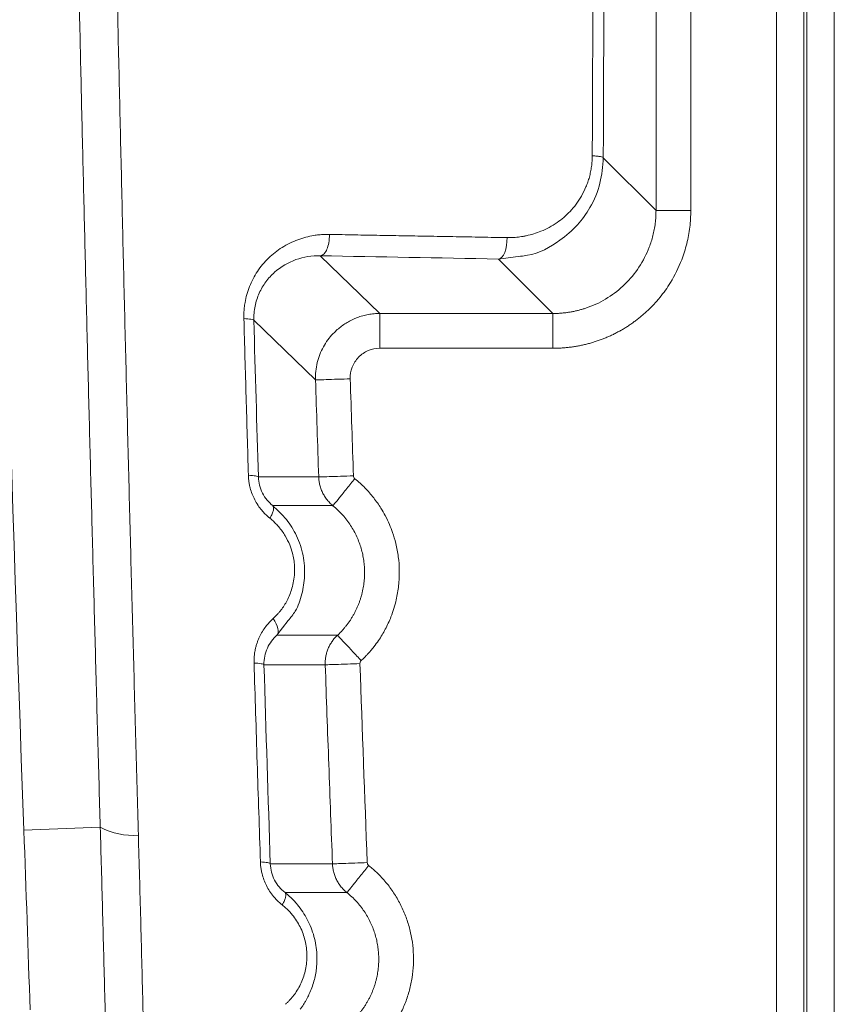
# Model space of a CAD drawing. Header units: millimetres. Extents: x 0 to 594, y 0 to 420.
# Tile 26 of 76: x 64 to 77, y 268 to 283. Entities that reach past the tile are written whole.
import ezdxf

# ---------------------------------------------------------------- set-up
doc = ezdxf.new("R2010")
doc.units = ezdxf.units.MM

msp = doc.modelspace()

# ---------------------------------------------------------------- linework, layer by layer
at = {"color": 7, "linetype": 'Continuous', "lineweight": 15}
for p, q in [((76.059, 352.904), (76.059, 240.902)), ((76.483, 352.904), (76.483, 240.902)), ((76.532, 352.904), (76.532, 240.901)), ((76.956, 352.904), (76.956, 240.899)), ((74.189, 280.521), (74.189, 293.287)), ((74.729, 280.521), (74.729, 293.287)), ((74.189, 280.521), (73.371, 281.34)), ((69.904, 278.923), (68.979, 279.818)), ((72.59, 278.922), (71.744, 279.768)), ((69.904, 278.922), (72.59, 278.922)), ((68.905, 277.891), (67.948, 278.818)), ((69.904, 278.383), (72.59, 278.383)), ((68.018, 276.385), (68.955, 276.385)), ((68.242, 275.94), (69.175, 275.94)), ((69.246, 273.929), (68.306, 273.929)), ((69.056, 273.469), (68.105, 273.469)), ((64.38, 270.904), (65.565, 270.947)), ((69.169, 270.379), (68.204, 270.38)), ((69.393, 269.934), (68.432, 269.934))]:
    msp.add_line(p, q, dxfattribs=at)
at = {"color": 8, "linetype": 'Continuous', "lineweight": 15}
for p, q in [((71.744, 279.768), (72.087, 279.811)), ((68.307, 273.928), (68.481, 274.157))]:
    msp.add_line(p, q, dxfattribs=at)
at = {"color": 7, "linetype": 'Continuous', "lineweight": 15, "flags": 128}
for points in [[(71.744, 279.768), (71.771, 279.777), (71.798, 279.797), (71.821, 279.829), (71.842, 279.871), (71.858, 279.921), (71.87, 279.978), (71.876, 280.038), (71.877, 280.1)], [(68.306, 273.929), (68.319, 273.948), (68.326, 273.972), (68.327, 274.001), (68.322, 274.034), (68.311, 274.07), (68.294, 274.108), (68.273, 274.147), (68.246, 274.186)]]:
    msp.add_lwpolyline(points, dxfattribs=at)
at = {"color": 7, "linetype": 'Continuous', "lineweight": 15}
for centre, radius, start, end in [((1563.407, 324.904), 1500, 179.358635, 182.063094), ((-934.972, 234.904), 1000, 1.903036, 2.063094), ((66.066, 271.887), 1.065, 241.9637, 274.8795)]:
    msp.add_arc(centre, radius, start, end, dxfattribs=at)
for points, knots in [([(66.156, 270.826), (66.15, 271.07), (66.136, 271.56), (66.116, 272.294), (66.096, 273.028), (66.076, 273.763), (66.056, 274.497), (66.037, 275.231), (66.018, 275.965), (65.999, 276.7), (65.981, 277.434), (65.962, 278.168), (65.944, 278.902), (65.926, 279.636), (65.909, 280.37), (65.892, 281.104), (65.875, 281.838), (65.858, 282.571), (65.841, 283.305), (65.825, 284.039), (65.809, 284.772), (65.793, 285.505), (65.778, 286.239), (65.762, 286.972), (65.747, 287.705), (65.733, 288.438), (65.718, 289.17), (65.704, 289.903), (65.69, 290.635), (65.676, 291.368), (65.663, 292.1), (65.649, 292.832), (65.636, 293.564), (65.624, 294.295), (65.611, 295.027), (65.599, 295.758), (65.587, 296.489), (65.575, 297.22), (65.564, 297.95), (65.552, 298.681), (65.541, 299.411), (65.531, 300.141), (65.52, 300.871), (65.51, 301.601), (65.5, 302.33), (65.49, 303.059), (65.481, 303.788), (65.472, 304.517), (65.463, 305.245), (65.454, 305.973), (65.446, 306.701), (65.437, 307.429), (65.429, 308.156), (65.422, 308.883), (65.414, 309.61), (65.407, 310.336), (65.4, 311.063), (65.393, 311.788), (65.387, 312.514), (65.381, 313.239), (65.375, 313.964), (65.369, 314.689), (65.364, 315.414), (65.358, 316.138), (65.353, 316.861), (65.349, 317.585), (65.344, 318.308), (65.34, 319.03), (65.336, 319.753), (65.332, 320.475), (65.329, 321.196), (65.325, 321.918), (65.322, 322.639), (65.32, 323.359), (65.317, 324.079), (65.315, 324.799), (65.313, 325.519), (65.311, 326.238), (65.309, 326.956), (65.308, 327.674), (65.307, 328.392), (65.306, 329.11), (65.306, 329.826), (65.305, 330.543), (65.305, 331.259), (65.305, 331.975), (65.305, 332.69), (65.306, 333.405), (65.307, 334.119), (65.308, 334.833), (65.309, 335.547), (65.311, 336.26), (65.313, 336.972), (65.315, 337.684), (65.317, 338.396), (65.319, 339.107), (65.322, 339.817), (65.325, 340.528), (65.328, 341.237), (65.331, 341.946), (65.335, 342.655), (65.339, 343.363), (65.343, 344.071), (65.347, 344.778), (65.352, 345.485), (65.356, 346.191), (65.361, 346.896), (65.367, 347.601), (65.372, 348.306), (65.378, 349.01), (65.384, 349.713), (65.39, 350.416), (65.396, 351.118), (65.402, 351.82), (65.409, 352.521), (65.416, 353.222), (65.423, 353.922), (65.431, 354.621), (65.438, 355.32), (65.446, 356.018), (65.454, 356.716), (65.462, 357.413), (65.471, 358.109), (65.48, 358.805), (65.488, 359.501), (65.498, 360.195), (65.507, 360.889), (65.516, 361.582), (65.526, 362.275), (65.536, 362.967), (65.546, 363.659), (65.557, 364.349), (65.567, 365.039), (65.574, 365.499), (65.578, 365.729)], [0, 0, 0, 0, 0.007776, 0.015549, 0.023319, 0.031086, 0.03885, 0.046611, 0.054369, 0.062125, 0.069877, 0.077626, 0.085373, 0.093116, 0.100856, 0.108593, 0.116328, 0.124059, 0.131787, 0.139512, 0.147234, 0.154953, 0.162669, 0.170382, 0.178092, 0.185798, 0.193502, 0.201202, 0.2089, 0.216594, 0.224285, 0.231973, 0.239658, 0.24734, 0.255018, 0.262694, 0.270366, 0.278036, 0.285702, 0.293365, 0.301025, 0.308682, 0.316336, 0.323987, 0.331635, 0.33928, 0.346921, 0.35456, 0.362195, 0.369828, 0.377457, 0.385083, 0.392706, 0.400326, 0.407943, 0.415557, 0.423168, 0.430776, 0.438381, 0.445983, 0.453582, 0.461177, 0.46877, 0.476359, 0.483946, 0.491529, 0.49911, 0.506687, 0.514261, 0.521832, 0.5294, 0.536965, 0.544527, 0.552086, 0.559642, 0.567195, 0.574744, 0.582291, 0.589834, 0.597375, 0.604912, 0.612446, 0.619977, 0.627506, 0.635031, 0.642553, 0.650071, 0.657587, 0.6651, 0.67261, 0.680116, 0.68762, 0.69512, 0.702618, 0.710112, 0.717603, 0.725092, 0.732577, 0.740059, 0.747538, 0.755014, 0.762487, 0.769957, 0.777424, 0.784887, 0.792348, 0.799806, 0.80726, 0.814712, 0.82216, 0.829606, 0.837048, 0.844488, 0.851924, 0.859357, 0.866788, 0.874215, 0.881639, 0.88906, 0.896478, 0.903892, 0.911304, 0.918713, 0.926118, 0.93352, 0.940919, 0.948316, 0.955708, 0.963098, 0.970485, 0.977868, 0.985249, 0.992626, 1, 1, 1, 1]), ([(65.565, 270.947), (65.558, 271.176), (65.546, 271.633), (65.526, 272.319), (65.507, 273.005), (65.489, 273.691), (65.47, 274.378), (65.452, 275.065), (65.434, 275.752), (65.416, 276.44), (65.398, 277.127), (65.38, 277.815), (65.363, 278.503), (65.346, 279.192), (65.329, 279.88), (65.313, 280.569), (65.296, 281.258), (65.28, 281.947), (65.264, 282.636), (65.249, 283.326), (65.233, 284.016), (65.218, 284.706), (65.203, 285.396), (65.188, 286.087), (65.173, 286.778), (65.159, 287.469), (65.145, 288.16), (65.131, 288.851), (65.117, 289.543), (65.104, 290.235), (65.09, 290.927), (65.077, 291.619), (65.065, 292.312), (65.052, 293.005), (65.04, 293.698), (65.027, 294.391), (64.985, 296.879), (64.918, 301.163), (64.841, 307.243), (64.782, 313.319), (64.748, 318.288), (64.73, 322.149), (64.718, 325.775), (64.711, 330.281), (64.717, 335.627), (64.737, 340.933), (64.769, 346.107), (64.812, 351.176), (64.853, 354.94), (64.885, 357.484), (64.902, 358.823), (64.92, 360.165), (64.939, 361.508), (64.959, 362.852), (64.98, 364.199), (64.995, 365.097), (65.002, 365.546)], [0, 0, 0, 0, 0.0072862, 0.0145721, 0.0218578, 0.0291433, 0.0364287, 0.0437141, 0.0509995, 0.0582848, 0.0655703, 0.0728559, 0.0801416, 0.0874276, 0.0947138, 0.1020003, 0.1092872, 0.1165745, 0.1238622, 0.1311505, 0.1384392, 0.1457286, 0.1530185, 0.1603092, 0.1676005, 0.1748927, 0.1821856, 0.1894795, 0.1967742, 0.2040699, 0.2113665, 0.2186643, 0.2259631, 0.233263, 0.2405642, 0.2478665, 0.2551702, 0.3191862, 0.383115, 0.4469873, 0.5108338, 0.5398617, 0.5688538, 0.6253218, 0.6822567, 0.738031, 0.7935381, 0.8466101, 0.8994481, 0.9137154, 0.9280145, 0.9423457, 0.9567095, 0.9711063, 0.9855363, 1, 1, 1, 1]), ([(65.565, 270.947), (65.558, 271.176), (65.546, 271.633), (65.526, 272.319), (65.507, 273.005), (65.489, 273.691), (65.47, 274.378), (65.452, 275.065), (65.434, 275.752), (65.416, 276.44), (65.398, 277.127), (65.38, 277.815), (65.363, 278.503), (65.346, 279.192), (65.329, 279.88), (65.313, 280.569), (65.296, 281.258), (65.28, 281.947), (65.264, 282.636), (65.249, 283.326), (65.233, 284.016), (65.218, 284.706), (65.203, 285.396), (65.188, 286.087), (65.173, 286.778), (65.159, 287.469), (65.145, 288.16), (65.131, 288.851), (65.117, 289.543), (65.104, 290.235), (65.09, 290.927), (65.077, 291.619), (65.065, 292.312), (65.052, 293.005), (65.04, 293.698), (65.027, 294.391), (64.985, 296.879), (64.918, 301.163), (64.841, 307.243), (64.782, 313.319), (64.748, 318.288), (64.73, 322.149), (64.718, 325.775), (64.711, 330.281), (64.717, 335.627), (64.737, 340.933), (64.769, 346.107), (64.812, 351.176), (64.853, 354.94), (64.885, 357.484), (64.902, 358.823), (64.92, 360.165), (64.939, 361.508), (64.959, 362.852), (64.98, 364.199), (64.995, 365.097), (65.002, 365.546)], [0, 0, 0, 0, 0.0072862, 0.0145721, 0.0218578, 0.0291433, 0.0364287, 0.0437141, 0.0509995, 0.0582848, 0.0655703, 0.0728559, 0.0801416, 0.0874276, 0.0947138, 0.1020003, 0.1092872, 0.1165745, 0.1238622, 0.1311505, 0.1384392, 0.1457286, 0.1530185, 0.1603092, 0.1676005, 0.1748927, 0.1821856, 0.1894795, 0.1967742, 0.2040699, 0.2113665, 0.2186643, 0.2259631, 0.233263, 0.2405642, 0.2478665, 0.2551702, 0.3191862, 0.383115, 0.4469873, 0.5108338, 0.5398617, 0.5688538, 0.6253218, 0.6822567, 0.738031, 0.7935381, 0.8466101, 0.8994481, 0.9137154, 0.9280145, 0.9423457, 0.9567095, 0.9711063, 0.9855363, 1, 1, 1, 1]), ([(73.2, 281.37), (73.201, 281.615), (73.203, 282.106), (73.206, 282.843), (73.208, 283.581), (73.211, 284.32), (73.214, 285.06), (73.216, 285.801), (73.219, 286.544), (73.221, 287.288), (73.223, 288.033), (73.226, 288.779), (73.228, 289.526), (73.23, 290.274), (73.232, 291.023), (73.234, 291.774), (73.235, 292.274), (73.236, 292.525)], [0, 0, 0, 0, 0.066077, 0.132237, 0.198481, 0.264809, 0.331222, 0.397719, 0.4643, 0.530966, 0.597716, 0.664551, 0.731471, 0.798475, 0.865565, 0.93274, 1, 1, 1, 1]), ([(71.877, 280.1), (71.894, 280.1), (71.928, 280.1), (71.978, 280.102), (72.028, 280.105), (72.078, 280.111), (72.127, 280.119), (72.199, 280.133), (72.292, 280.157), (72.411, 280.199), (72.533, 280.257), (72.689, 280.352), (72.83, 280.473), (72.952, 280.617), (73.035, 280.745), (73.093, 280.861), (73.131, 280.961), (73.156, 281.039), (73.175, 281.119), (73.189, 281.202), (73.198, 281.285), (73.199, 281.342), (73.2, 281.37)], [0, 0, 0, 0, 0.025601, 0.051147, 0.076666, 0.102188, 0.127742, 0.153357, 0.213844, 0.274127, 0.346317, 0.417899, 0.549611, 0.621994, 0.693656, 0.769281, 0.807661, 0.845389, 0.883996, 0.922497, 0.961096, 1, 1, 1, 1]), ([(73.371, 281.34), (73.37, 281.343), (73.365, 281.346), (73.351, 281.351), (73.341, 281.354), (73.313, 281.359), (73.295, 281.362), (73.253, 281.366), (73.227, 281.369), (73.2, 281.37)], [0, 0, 0, 0, 0.25, 0.25, 0.5, 0.5, 0.75, 0.75, 1, 1, 1, 1]), ([(72.087, 279.811), (72.124, 279.815), (72.344, 279.838), (72.654, 280.009), (72.97, 280.279), (73.186, 280.579), (73.339, 280.934), (73.361, 281.207), (73.371, 281.34)], [0, 0, 0, 0, 0.052959, 0.315555, 0.484383, 0.636843, 0.8236, 1, 1, 1, 1]), ([(72.59, 278.383), (72.611, 278.383), (72.654, 278.383), (72.717, 278.386), (72.781, 278.391), (72.844, 278.398), (72.907, 278.406), (72.97, 278.416), (73.032, 278.429), (73.094, 278.443), (73.156, 278.458), (73.217, 278.476), (73.277, 278.496), (73.337, 278.517), (73.396, 278.54), (73.455, 278.565), (73.513, 278.591), (73.569, 278.62), (73.626, 278.65), (73.681, 278.681), (73.735, 278.714), (73.788, 278.749), (73.84, 278.786), (73.891, 278.824), (73.941, 278.863), (73.99, 278.904), (74.037, 278.946), (74.084, 278.99), (74.156, 279.063), (74.274, 279.195), (74.44, 279.429), (74.56, 279.673), (74.632, 279.88), (74.667, 280.005), (74.695, 280.133), (74.714, 280.261), (74.727, 280.391), (74.728, 280.478), (74.729, 280.521)], [0, 0, 0, 0, 0.018925, 0.037851, 0.056776, 0.075702, 0.094627, 0.113553, 0.132478, 0.151404, 0.17033, 0.189256, 0.208182, 0.227108, 0.246035, 0.264961, 0.283888, 0.302814, 0.321741, 0.340668, 0.359595, 0.378522, 0.39745, 0.416377, 0.435305, 0.454232, 0.47316, 0.492088, 0.511924, 0.56445, 0.649628, 0.767402, 0.806169, 0.844936, 0.883703, 0.922469, 0.961235, 1, 1, 1, 1]), ([(72.59, 278.922), (72.609, 278.923), (72.648, 278.923), (72.705, 278.926), (72.762, 278.931), (72.818, 278.938), (72.873, 278.947), (72.928, 278.958), (72.982, 278.971), (73.034, 278.985), (73.086, 279.001), (73.228, 279.049), (73.448, 279.157), (73.717, 279.369), (73.936, 279.635), (74.057, 279.87), (74.116, 280.039), (74.142, 280.131), (74.163, 280.225), (74.178, 280.322), (74.187, 280.421), (74.189, 280.488), (74.189, 280.521)], [0, 0, 0, 0, 0.023061, 0.045938, 0.068632, 0.091143, 0.11347, 0.135615, 0.157577, 0.179356, 0.200952, 0.222365, 0.358267, 0.491947, 0.628506, 0.767153, 0.804592, 0.842577, 0.881111, 0.920192, 0.959822, 1, 1, 1, 1]), ([(74.189, 280.521), (74.192, 280.521), (74.207, 280.521), (74.264, 280.521), (74.304, 280.521), (74.403, 280.521), (74.462, 280.521), (74.591, 280.521), (74.66, 280.521), (74.729, 280.521)], [0, 0, 0, 0, 0.25, 0.25, 0.5, 0.5, 0.75, 0.75, 1, 1, 1, 1]), ([(67.794, 278.842), (67.794, 278.856), (67.793, 278.885), (67.794, 278.927), (67.796, 278.969), (67.8, 279.011), (67.805, 279.053), (67.816, 279.122), (67.838, 279.219), (67.88, 279.342), (67.935, 279.462), (68.003, 279.577), (68.083, 279.685), (68.206, 279.817), (68.385, 279.957), (68.586, 280.054), (68.753, 280.108), (68.862, 280.132), (68.957, 280.144), (69.038, 280.15), (69.093, 280.15), (69.12, 280.15)], [0, 0, 0, 0, 0.0189677, 0.0378187, 0.0565788, 0.0752745, 0.0939321, 0.1125786, 0.1699001, 0.22878, 0.2904171, 0.3526147, 0.417066, 0.4826972, 0.6141283, 0.7506269, 0.8146518, 0.8780951, 0.9181539, 0.9587503, 1, 1, 1, 1]), ([(68.979, 279.818), (69, 279.82), (69.021, 279.831), (69.057, 279.869), (69.071, 279.894), (69.094, 279.948), (69.105, 279.982), (69.119, 280.06), (69.122, 280.105), (69.12, 280.15)], [0, 0, 0, 0, 0.25, 0.25, 0.5, 0.5, 0.75, 0.75, 1, 1, 1, 1]), ([(69.12, 280.15), (69.251, 280.147), (69.512, 280.142), (69.905, 280.135), (70.298, 280.128), (70.692, 280.121), (71.086, 280.114), (71.481, 280.107), (71.745, 280.102), (71.877, 280.1)], [0, 0, 0, 0, 0.143187, 0.286265, 0.429232, 0.572089, 0.714836, 0.857473, 1, 1, 1, 1]), ([(67.948, 278.818), (67.946, 278.892), (67.953, 278.965), (67.981, 279.106), (68.003, 279.174), (68.061, 279.301), (68.096, 279.361), (68.176, 279.469), (68.221, 279.518), (68.368, 279.649), (68.481, 279.715), (68.722, 279.801), (68.85, 279.821), (68.979, 279.818)], [0, 0, 0, 0, 0.125, 0.125, 0.25, 0.25, 0.375, 0.375, 0.5, 0.5, 0.75, 0.75, 1, 1, 1, 1]), ([(68.905, 277.891), (68.905, 277.901), (68.904, 277.958), (68.911, 278.059), (68.938, 278.192), (68.982, 278.317), (69.041, 278.432), (69.113, 278.538), (69.187, 278.621), (69.259, 278.687), (69.325, 278.739), (69.397, 278.785), (69.473, 278.826), (69.553, 278.86), (69.637, 278.887), (69.724, 278.907), (69.813, 278.92), (69.874, 278.922), (69.904, 278.923)], [0, 0, 0, 0, 0.020293, 0.105938, 0.189999, 0.272475, 0.353368, 0.432676, 0.510402, 0.562284, 0.614795, 0.667935, 0.721705, 0.776104, 0.831133, 0.886792, 0.943081, 1, 1, 1, 1]), ([(69.904, 278.922), (69.904, 278.92), (69.904, 278.904), (69.904, 278.848), (69.904, 278.808), (69.904, 278.708), (69.904, 278.649), (69.904, 278.521), (69.904, 278.452), (69.904, 278.383)], [0, 0, 0, 0, 0.25, 0.25, 0.5, 0.5, 0.75, 0.75, 1, 1, 1, 1]), ([(72.59, 278.922), (72.59, 278.922), (72.59, 278.921), (72.59, 278.919), (72.59, 278.916), (72.59, 278.912), (72.59, 278.901), (72.59, 278.891), (72.59, 278.849), (72.59, 278.807), (72.59, 278.708), (72.59, 278.649), (72.59, 278.521), (72.59, 278.452), (72.59, 278.383)], [0, 0, 0, 0, 0.03125, 0.03125, 0.0625, 0.125, 0.125, 0.25, 0.25, 0.5, 0.5, 0.75, 0.75, 1, 1, 1, 1]), ([(67.863, 276.411), (67.858, 276.613), (67.846, 277.017), (67.828, 277.624), (67.811, 278.233), (67.799, 278.639), (67.794, 278.842)], [0, 0, 0, 0, 0.2494622, 0.4992828, 0.749462, 1, 1, 1, 1]), ([(67.948, 278.818), (67.946, 278.824), (67.931, 278.829), (67.876, 278.837), (67.837, 278.84), (67.794, 278.842)], [0, 0, 0, 0, 0.5, 0.5, 1, 1, 1, 1]), ([(69.444, 277.908), (69.442, 277.969), (69.453, 278.031), (69.497, 278.146), (69.531, 278.199), (69.616, 278.287), (69.668, 278.322), (69.781, 278.37), (69.843, 278.383), (69.904, 278.383)], [0, 0, 0, 0, 0.25, 0.25, 0.5, 0.5, 0.75, 0.75, 1, 1, 1, 1]), ([(68.905, 277.891), (68.907, 277.891), (68.921, 277.891), (68.976, 277.893), (69.017, 277.894), (69.122, 277.898), (69.185, 277.9), (69.315, 277.904), (69.382, 277.906), (69.444, 277.908)], [0, 0, 0, 0, 0.25, 0.25, 0.5, 0.5, 0.75, 0.75, 1, 1, 1, 1]), ([(68.955, 276.385), (68.946, 276.636), (68.93, 277.138), (68.913, 277.64), (68.905, 277.891)], [0, 0, 0, 0, 0.499902, 1, 1, 1, 1]), ([(69.494, 276.403), (69.486, 276.654), (69.469, 277.155), (69.453, 277.657), (69.444, 277.908)], [0, 0, 0, 0, 0.499868, 1, 1, 1, 1]), ([(68.197, 275.744), (68.187, 275.752), (68.167, 275.769), (68.138, 275.796), (68.11, 275.824), (68.083, 275.853), (68.045, 275.899), (67.998, 275.964), (67.95, 276.051), (67.912, 276.142), (67.888, 276.223), (67.874, 276.293), (67.866, 276.352), (67.864, 276.391), (67.863, 276.411)], [0, 0, 0, 0, 0.053638, 0.106722, 0.159363, 0.211678, 0.263784, 0.395614, 0.525132, 0.64877, 0.772419, 0.848072, 0.923781, 1, 1, 1, 1]), ([(68.018, 276.385), (68.016, 276.391), (68.001, 276.397), (67.947, 276.406), (67.907, 276.409), (67.863, 276.411)], [0, 0, 0, 0, 0.5, 0.5, 1, 1, 1, 1]), ([(68.242, 275.94), (68.178, 275.991), (68.122, 276.057), (68.062, 276.173), (68.047, 276.214), (68.025, 276.298), (68.019, 276.342), (68.018, 276.385)], [0, 0, 0, 0, 0.5, 0.5, 0.75, 0.75, 1, 1, 1, 1]), ([(68.955, 276.385), (68.957, 276.385), (68.973, 276.386), (69.029, 276.387), (69.069, 276.389), (69.169, 276.392), (69.228, 276.394), (69.356, 276.398), (69.425, 276.401), (69.494, 276.403)], [0, 0, 0, 0, 0.25, 0.25, 0.5, 0.5, 0.75, 0.75, 1, 1, 1, 1]), ([(69.175, 275.94), (69.166, 275.948), (69.148, 275.963), (69.122, 275.988), (69.098, 276.015), (69.076, 276.042), (69.056, 276.07), (69.037, 276.1), (69.021, 276.13), (69.006, 276.161), (68.993, 276.192), (68.982, 276.224), (68.973, 276.256), (68.966, 276.288), (68.96, 276.32), (68.956, 276.353), (68.955, 276.374), (68.955, 276.385)], [0, 0, 0, 0, 0.070538, 0.140522, 0.209954, 0.278832, 0.347158, 0.414931, 0.48215, 0.548817, 0.614931, 0.680492, 0.745499, 0.809954, 0.873856, 0.937204, 1, 1, 1, 1]), ([(69.175, 275.94), (69.176, 275.941), (69.184, 275.951), (69.219, 275.993), (69.245, 276.025), (69.311, 276.106), (69.351, 276.155), (69.434, 276.257), (69.476, 276.31), (69.516, 276.358)], [0, 0, 0, 0, 0.25, 0.25, 0.5, 0.5, 0.75, 0.75, 1, 1, 1, 1]), ([(69.614, 273.534), (69.63, 273.549), (69.658, 273.576), (69.695, 273.615), (69.724, 273.645), (69.744, 273.668), (69.773, 273.702), (69.821, 273.76), (69.901, 273.869), (69.993, 274.023), (70.089, 274.233), (70.159, 274.46), (70.2, 274.702), (70.21, 274.926), (70.197, 275.111), (70.174, 275.251), (70.147, 275.378), (70.107, 275.51), (70.052, 275.654), (69.992, 275.779), (69.928, 275.89), (69.868, 275.982), (69.808, 276.062), (69.743, 276.141), (69.673, 276.217), (69.597, 276.29), (69.543, 276.336), (69.516, 276.358)], [0, 0, 0, 0, 0.020223, 0.03691, 0.05006, 0.059673, 0.065749, 0.091811, 0.129597, 0.19308, 0.259523, 0.345781, 0.415598, 0.488958, 0.55563, 0.588978, 0.62209, 0.677756, 0.71817, 0.766238, 0.807355, 0.838224, 0.86959, 0.901453, 0.933812, 0.966663, 1, 1, 1, 1]), ([(68.242, 275.94), (68.249, 275.933), (68.253, 275.923), (68.255, 275.905), (68.255, 275.898), (68.254, 275.885), (68.253, 275.877), (68.248, 275.853), (68.242, 275.834), (68.224, 275.792), (68.212, 275.768), (68.197, 275.744)], [0, 0, 0, 0, 0.25, 0.25, 0.375, 0.375, 0.5, 0.5, 0.75, 0.75, 1, 1, 1, 1]), ([(68.481, 274.157), (68.52, 274.203), (68.619, 274.321), (68.7, 274.565), (68.748, 274.857), (68.724, 275.17), (68.624, 275.47), (68.462, 275.737), (68.316, 275.871), (68.241, 275.939)], [0, 0, 0, 0, 0.094715, 0.240818, 0.382945, 0.539406, 0.699721, 0.847133, 1, 1, 1, 1]), ([(69.247, 273.928), (69.26, 273.94), (69.285, 273.964), (69.32, 274.002), (69.354, 274.041), (69.386, 274.081), (69.417, 274.122), (69.446, 274.164), (69.473, 274.207), (69.498, 274.25), (69.522, 274.294), (69.543, 274.339), (69.563, 274.385), (69.582, 274.431), (69.598, 274.477), (69.613, 274.524), (69.626, 274.571), (69.637, 274.618), (69.646, 274.665), (69.654, 274.713), (69.66, 274.76), (69.664, 274.807), (69.666, 274.855), (69.668, 274.917), (69.665, 274.995), (69.655, 275.089), (69.638, 275.183), (69.615, 275.276), (69.584, 275.368), (69.547, 275.459), (69.502, 275.548), (69.45, 275.634), (69.392, 275.717), (69.326, 275.796), (69.254, 275.871), (69.201, 275.916), (69.175, 275.939)], [0, 0, 0, 0, 0.022863, 0.045622, 0.068275, 0.090824, 0.113268, 0.135608, 0.157843, 0.179973, 0.201998, 0.22392, 0.245736, 0.267449, 0.289057, 0.310561, 0.331961, 0.353256, 0.374448, 0.395536, 0.416519, 0.437399, 0.458175, 0.478847, 0.519718, 0.561053, 0.602851, 0.645114, 0.687843, 0.731037, 0.774696, 0.818823, 0.863416, 0.908476, 0.954004, 1, 1, 1, 1]), ([(68.246, 274.186), (68.257, 274.197), (68.279, 274.217), (68.31, 274.249), (68.339, 274.282), (68.377, 274.328), (68.42, 274.389), (68.467, 274.47), (68.508, 274.56), (68.555, 274.697), (68.581, 274.848), (68.581, 275.033), (68.557, 275.182), (68.505, 275.338), (68.449, 275.451), (68.389, 275.543), (68.34, 275.605), (68.292, 275.658), (68.246, 275.703), (68.214, 275.73), (68.197, 275.744)], [0, 0, 0, 0, 0.027287, 0.054315, 0.081128, 0.107772, 0.161071, 0.213934, 0.272963, 0.331168, 0.463271, 0.525893, 0.635981, 0.70892, 0.793756, 0.842074, 0.890727, 0.92678, 0.963151, 1, 1, 1, 1]), ([(67.951, 273.496), (67.951, 273.508), (67.951, 273.532), (67.952, 273.568), (67.954, 273.603), (67.958, 273.638), (67.963, 273.673), (67.971, 273.713), (67.983, 273.759), (67.998, 273.809), (68.016, 273.858), (68.042, 273.918), (68.08, 273.988), (68.131, 274.062), (68.187, 274.129), (68.226, 274.167), (68.246, 274.186)], [0, 0, 0, 0, 0.044002, 0.087851, 0.131635, 0.175445, 0.21937, 0.2635, 0.329427, 0.396843, 0.463007, 0.52886, 0.650502, 0.775784, 0.887261, 1, 1, 1, 1]), ([(68.105, 273.469), (68.103, 273.56), (68.123, 273.65), (68.194, 273.807), (68.245, 273.875), (68.306, 273.929)], [0, 0, 0, 0, 0.5, 0.5, 1, 1, 1, 1]), ([(69.056, 273.469), (69.055, 273.476), (69.055, 273.503), (69.057, 273.55), (69.066, 273.609), (69.081, 273.668), (69.102, 273.725), (69.129, 273.781), (69.162, 273.834), (69.201, 273.885), (69.231, 273.914), (69.246, 273.929)], [0, 0, 0, 0, 0.0415, 0.156533, 0.272931, 0.390695, 0.509825, 0.63032, 0.752181, 0.875408, 1, 1, 1, 1]), ([(69.246, 273.929), (69.247, 273.928), (69.256, 273.919), (69.293, 273.879), (69.321, 273.849), (69.393, 273.772), (69.436, 273.726), (69.525, 273.63), (69.571, 273.58), (69.614, 273.534)], [0, 0, 0, 0, 0.25, 0.25, 0.5, 0.5, 0.75, 0.75, 1, 1, 1, 1]), ([(68.05, 270.41), (68.042, 270.666), (68.025, 271.179), (68, 271.95), (67.976, 272.722), (67.96, 273.238), (67.951, 273.496)], [0, 0, 0, 0, 0.249209, 0.4989452, 0.7492088, 1, 1, 1, 1]), ([(68.105, 273.469), (68.104, 273.475), (68.089, 273.481), (68.034, 273.491), (67.994, 273.495), (67.951, 273.496)], [0, 0, 0, 0, 0.5, 0.5, 1, 1, 1, 1]), ([(69.056, 273.469), (69.058, 273.469), (69.071, 273.47), (69.126, 273.472), (69.168, 273.473), (69.273, 273.477), (69.335, 273.479), (69.465, 273.484), (69.532, 273.486), (69.595, 273.488)], [0, 0, 0, 0, 0.25, 0.25, 0.5, 0.5, 0.75, 0.75, 1, 1, 1, 1]), ([(69.169, 270.379), (69.149, 270.894), (69.111, 271.924), (69.074, 272.954), (69.056, 273.469)], [0, 0, 0, 0, 0.499826, 1, 1, 1, 1]), ([(65.884, 246.103), (65.885, 246.316), (65.886, 246.743), (65.887, 247.384), (65.887, 248.026), (65.887, 248.668), (65.887, 249.312), (65.886, 249.956), (65.884, 250.601), (65.882, 251.246), (65.88, 251.892), (65.876, 252.539), (65.873, 253.187), (65.869, 253.836), (65.864, 254.485), (65.858, 255.135), (65.853, 255.786), (65.846, 256.437), (65.839, 257.09), (65.832, 257.743), (65.821, 258.594), (65.807, 259.643), (65.788, 260.892), (65.767, 262.143), (65.745, 263.395), (65.72, 264.649), (65.693, 265.905), (65.664, 267.163), (65.633, 268.423), (65.6, 269.684), (65.577, 270.526), (65.565, 270.947)], [0, 0, 0, 0, 0.02611, 0.052228, 0.078356, 0.104493, 0.13064, 0.156796, 0.182963, 0.20914, 0.235327, 0.261526, 0.287736, 0.313957, 0.34019, 0.366434, 0.392691, 0.418961, 0.445243, 0.471538, 0.497847, 0.547977, 0.598121, 0.648281, 0.698459, 0.748657, 0.798876, 0.849118, 0.899385, 0.949678, 1, 1, 1, 1]), ([(65.884, 246.103), (65.885, 246.316), (65.886, 246.743), (65.887, 247.384), (65.887, 248.026), (65.887, 248.668), (65.887, 249.312), (65.886, 249.956), (65.884, 250.601), (65.882, 251.246), (65.88, 251.892), (65.876, 252.539), (65.873, 253.187), (65.869, 253.836), (65.864, 254.485), (65.858, 255.135), (65.853, 255.786), (65.846, 256.437), (65.839, 257.09), (65.832, 257.743), (65.821, 258.594), (65.807, 259.643), (65.788, 260.892), (65.767, 262.143), (65.745, 263.395), (65.72, 264.649), (65.693, 265.905), (65.664, 267.163), (65.633, 268.423), (65.6, 269.684), (65.577, 270.526), (65.565, 270.947)], [0, 0, 0, 0, 0.02611, 0.052228, 0.078356, 0.104493, 0.13064, 0.156796, 0.182963, 0.20914, 0.235327, 0.261526, 0.287736, 0.313957, 0.34019, 0.366434, 0.392691, 0.418961, 0.445243, 0.471538, 0.497847, 0.547977, 0.598121, 0.648281, 0.698459, 0.748657, 0.798876, 0.849118, 0.899385, 0.949678, 1, 1, 1, 1]), ([(66.46, 245.852), (66.461, 246.05), (66.462, 246.447), (66.464, 247.043), (66.465, 247.64), (66.466, 248.239), (66.466, 248.84), (66.466, 249.442), (66.465, 250.046), (66.464, 250.652), (66.463, 251.258), (66.46, 251.867), (66.458, 252.477), (66.455, 253.089), (66.451, 253.702), (66.447, 254.317), (66.443, 254.933), (66.438, 255.551), (66.432, 256.17), (66.426, 256.791), (66.419, 257.413), (66.412, 258.037), (66.404, 258.662), (66.396, 259.289), (66.388, 259.918), (66.378, 260.547), (66.369, 261.179), (66.358, 261.812), (66.348, 262.446), (66.336, 263.082), (66.324, 263.719), (66.312, 264.358), (66.299, 264.998), (66.285, 265.64), (66.271, 266.283), (66.257, 266.928), (66.241, 267.574), (66.225, 268.222), (66.209, 268.871), (66.192, 269.521), (66.175, 270.173), (66.162, 270.608), (66.156, 270.826)], [0, 0, 0, 0, 0.024114, 0.048274, 0.072479, 0.09673, 0.121026, 0.145368, 0.169755, 0.194188, 0.218667, 0.24319, 0.267759, 0.292374, 0.317033, 0.341738, 0.366488, 0.391284, 0.416125, 0.441011, 0.465943, 0.49092, 0.515942, 0.54101, 0.566123, 0.591282, 0.616486, 0.641736, 0.667031, 0.692372, 0.717758, 0.74319, 0.768667, 0.79419, 0.819758, 0.845371, 0.87103, 0.896733, 0.922482, 0.948276, 0.974116, 1, 1, 1, 1]), ([(68.389, 269.742), (68.379, 269.75), (68.36, 269.766), (68.331, 269.792), (68.304, 269.818), (68.278, 269.846), (68.239, 269.891), (68.192, 269.954), (68.142, 270.041), (68.103, 270.132), (68.077, 270.215), (68.062, 270.287), (68.053, 270.349), (68.051, 270.39), (68.05, 270.41)], [0, 0, 0, 0, 0.05152, 0.102535, 0.153147, 0.203462, 0.253587, 0.3836, 0.511567, 0.637276, 0.763166, 0.841715, 0.920488, 1, 1, 1, 1]), ([(68.204, 270.38), (68.202, 270.387), (68.187, 270.393), (68.133, 270.404), (68.093, 270.408), (68.05, 270.41)], [0, 0, 0, 0, 0.5, 0.5, 1, 1, 1, 1]), ([(68.432, 269.934), (68.367, 269.985), (68.31, 270.051), (68.25, 270.167), (68.234, 270.208), (68.211, 270.293), (68.205, 270.337), (68.204, 270.38)], [0, 0, 0, 0, 0.5, 0.5, 0.75, 0.75, 1, 1, 1, 1]), ([(69.169, 270.379), (69.171, 270.38), (69.184, 270.38), (69.239, 270.382), (69.281, 270.384), (69.385, 270.388), (69.448, 270.39), (69.578, 270.395), (69.646, 270.397), (69.708, 270.4)], [0, 0, 0, 0, 0.25, 0.25, 0.5, 0.5, 0.75, 0.75, 1, 1, 1, 1]), ([(69.393, 269.934), (69.384, 269.941), (69.366, 269.956), (69.34, 269.981), (69.316, 270.007), (69.294, 270.034), (69.273, 270.062), (69.255, 270.091), (69.238, 270.121), (69.222, 270.152), (69.209, 270.184), (69.198, 270.216), (69.188, 270.248), (69.18, 270.281), (69.175, 270.314), (69.171, 270.346), (69.169, 270.368), (69.169, 270.379)], [0, 0, 0, 0, 0.069285, 0.138196, 0.206733, 0.274895, 0.342684, 0.410099, 0.47714, 0.543806, 0.610099, 0.676018, 0.741562, 0.806733, 0.871529, 0.935952, 1, 1, 1, 1]), ([(69.393, 269.934), (69.394, 269.935), (69.402, 269.945), (69.436, 269.987), (69.462, 270.019), (69.527, 270.101), (69.567, 270.151), (69.649, 270.253), (69.691, 270.306), (69.73, 270.355)], [0, 0, 0, 0, 0.25, 0.25, 0.5, 0.5, 0.75, 0.75, 1, 1, 1, 1]), ([(69.829, 267.537), (69.838, 267.545), (69.863, 267.569), (69.911, 267.616), (69.969, 267.678), (70.032, 267.754), (70.111, 267.86), (70.2, 268.003), (70.286, 268.183), (70.353, 268.371), (70.4, 268.566), (70.425, 268.764), (70.43, 269.031), (70.393, 269.297), (70.313, 269.552), (70.233, 269.737), (70.134, 269.911), (70.036, 270.049), (69.95, 270.15), (69.872, 270.232), (69.799, 270.299), (69.747, 270.342), (69.73, 270.355)], [0, 0, 0, 0, 0.011202, 0.032147, 0.062837, 0.091431, 0.124634, 0.186442, 0.248803, 0.311411, 0.373933, 0.436329, 0.498705, 0.623535, 0.686297, 0.749201, 0.81193, 0.874196, 0.907232, 0.93654, 0.980066, 1, 1, 1, 1]), ([(68.432, 269.934), (68.439, 269.928), (68.443, 269.918), (68.445, 269.9), (68.445, 269.894), (68.444, 269.881), (68.443, 269.874), (68.438, 269.85), (68.432, 269.832), (68.415, 269.79), (68.403, 269.766), (68.389, 269.742)], [0, 0, 0, 0, 0.25, 0.25, 0.375, 0.375, 0.5, 0.5, 0.75, 0.75, 1, 1, 1, 1]), ([(68.669, 268.125), (68.68, 268.139), (68.7, 268.167), (68.728, 268.21), (68.754, 268.253), (68.778, 268.296), (68.799, 268.34), (68.842, 268.432), (68.892, 268.578), (68.927, 268.777), (68.932, 269.004), (68.892, 269.256), (68.804, 269.477), (68.709, 269.637), (68.637, 269.734), (68.567, 269.812), (68.503, 269.875), (68.456, 269.914), (68.432, 269.934)], [0, 0, 0, 0, 0.026922, 0.053267, 0.079034, 0.104221, 0.128824, 0.152838, 0.259468, 0.359659, 0.453303, 0.592501, 0.730533, 0.797071, 0.865528, 0.907877, 0.952723, 1, 1, 1, 1]), ([(69.466, 267.936), (69.478, 267.948), (69.504, 267.972), (69.539, 268.009), (69.573, 268.047), (69.606, 268.086), (69.636, 268.126), (69.665, 268.168), (69.692, 268.21), (69.717, 268.253), (69.741, 268.297), (69.763, 268.341), (69.783, 268.386), (69.801, 268.432), (69.818, 268.477), (69.832, 268.524), (69.845, 268.57), (69.856, 268.617), (69.866, 268.664), (69.873, 268.711), (69.879, 268.759), (69.884, 268.806), (69.886, 268.853), (69.887, 268.899), (69.886, 268.96), (69.881, 269.036), (69.869, 269.125), (69.85, 269.215), (69.826, 269.304), (69.794, 269.392), (69.756, 269.478), (69.712, 269.563), (69.661, 269.644), (69.604, 269.723), (69.54, 269.798), (69.47, 269.869), (69.419, 269.912), (69.393, 269.934)], [0, 0, 0, 0, 0.022757, 0.045417, 0.067973, 0.090418, 0.112752, 0.134979, 0.157102, 0.179123, 0.201043, 0.222865, 0.244588, 0.266215, 0.287745, 0.30918, 0.33052, 0.351763, 0.37291, 0.393959, 0.414911, 0.435764, 0.456519, 0.477177, 0.497738, 0.537129, 0.576965, 0.617245, 0.657974, 0.699147, 0.740762, 0.782817, 0.825317, 0.868273, 0.911698, 0.95561, 1, 1, 1, 1]), ([(68.438, 268.2), (68.448, 268.209), (68.468, 268.228), (68.497, 268.257), (68.525, 268.288), (68.552, 268.319), (68.59, 268.369), (68.636, 268.439), (68.685, 268.534), (68.724, 268.635), (68.762, 268.776), (68.781, 268.962), (68.757, 269.151), (68.713, 269.296), (68.669, 269.401), (68.613, 269.499), (68.554, 269.579), (68.498, 269.644), (68.446, 269.696), (68.408, 269.726), (68.389, 269.742)], [0, 0, 0, 0, 0.0256054, 0.0509994, 0.0762187, 0.1013007, 0.1262838, 0.189581, 0.2520909, 0.3151867, 0.3774911, 0.5020856, 0.6262936, 0.6883582, 0.7506182, 0.8125558, 0.8751057, 0.91633, 0.9578757, 1, 1, 1, 1])]:
    msp.add_open_spline(points, degree=3, knots=knots, dxfattribs=at)
for points in [[(73.371, 281.34), (73.386, 285.054), (73.398, 288.777), (73.408, 292.506)], [(68.979, 279.818), (69.901, 279.801), (70.807, 279.785), (71.744, 279.768)], [(68.018, 276.385), (67.994, 277.196), (67.971, 278.007), (67.948, 278.818)], [(69.516, 276.358), (69.503, 276.369), (69.495, 276.386), (69.494, 276.403)], [(68.204, 270.38), (68.17, 271.409), (68.137, 272.438), (68.105, 273.469)], [(69.595, 273.488), (69.594, 273.505), (69.601, 273.523), (69.614, 273.534)], [(69.708, 270.4), (69.669, 271.429), (69.631, 272.459), (69.595, 273.488)], [(69.73, 270.355), (69.717, 270.366), (69.709, 270.383), (69.708, 270.4)]]:
    msp.add_open_spline(points, degree=3, dxfattribs=at)

doc.saveas('drawing.dxf')
